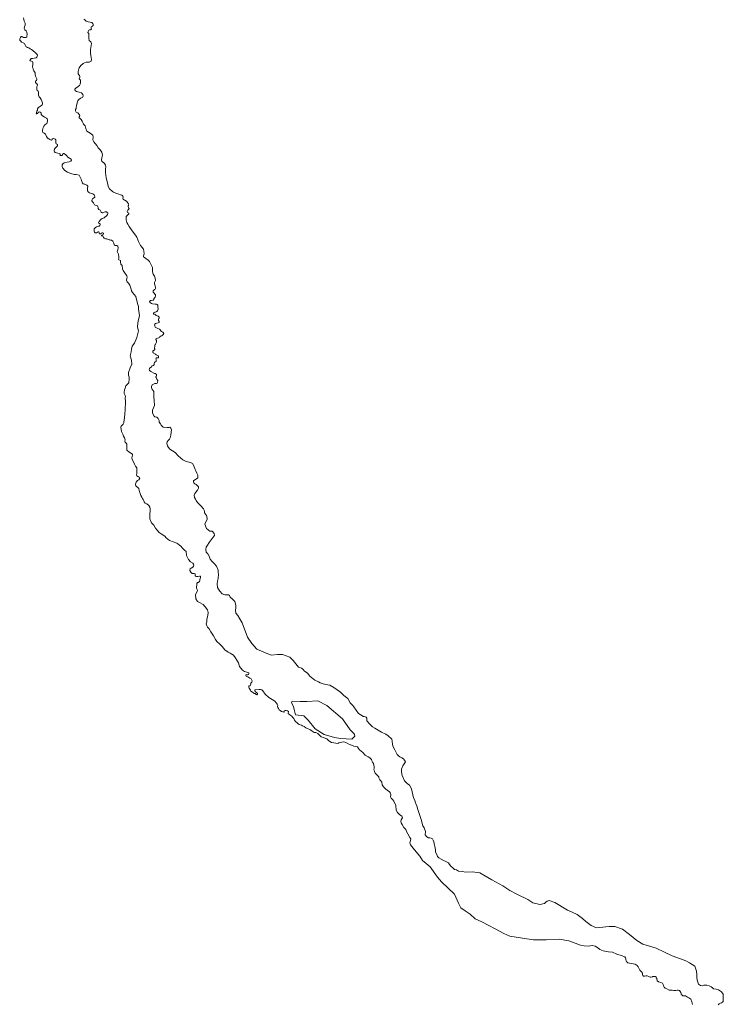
# Model space of a CAD drawing. Header units: metres. Extents: x 222609 to 404409, y 8547781 to 8795234.
# Tile 24 of 39: x 397212 to 397605, y 8588342 to 8588892. Entities that reach past the tile are written whole.
import ezdxf

# ---------------------------------------------------------------- set-up
doc = ezdxf.new("R2010")
doc.units = ezdxf.units.M
doc.layers.add('01. RIO', color=7, linetype='Continuous', lineweight=5, true_color=0x2776bb)

# ---------------------------------------------------------------- blocks, each defined once
blk = doc.blocks.new('REIORORI')
at = {"layer": '01. RIO', "color": 152, "lineweight": 15, "true_color": 0x2776bb, "flags": 128}
for points in [[(397214.01, 8588892.95), (397214.35, 8588891.06), (397214.89, 8588890), (397214.96, 8588888.86), (397214.57, 8588888.05), (397214.43, 8588887.06), (397214.57, 8588886.6), (397214.69, 8588886.32), (397215.5, 8588885.71), (397215.84, 8588884.92), (397216.04, 8588883.75), (397215.92, 8588882.88), (397215.8, 8588882.2), (397215.27, 8588881.95), (397214.73, 8588881.95), (397214.04, 8588882.1), (397213.41, 8588882.44), (397213.03, 8588882.6), (397212.73, 8588882.5), (397212.35, 8588882.03), (397211.85, 8588881.29), (397211.85, 8588880.55), (397212.48, 8588879.99), (397212.8, 8588879.43), (397213.86, 8588879.07), (397214.57, 8588878.75), (397214.78, 8588878.22), (397214.96, 8588877.8), (397215.28, 8588877.01), (397215.59, 8588876.71), (397216.25, 8588876.51), (397217.04, 8588876.24), (397217.63, 8588875.72), (397218.4, 8588875.33), (397219.15, 8588874.77), (397219.63, 8588874.36), (397220.24, 8588873.76), (397220.92, 8588873.19), (397221.35, 8588872.69), (397221.77, 8588872.08), (397221.71, 8588871.43), (397221.39, 8588870.99), (397221.03, 8588870.63), (397219.91, 8588870.42), (397218.97, 8588870.34), (397218.52, 8588870.23), (397218.19, 8588870.18), (397218.04, 8588870.13), (397217.95, 8588870.01), (397217.86, 8588869.76), (397217.5, 8588869.18), (397217.64, 8588868.98), (397218.54, 8588868.83), (397218.97, 8588868.58), (397219.25, 8588868.14), (397219.27, 8588867.73), (397219.27, 8588867.22), (397219.18, 8588866.58), (397219.02, 8588865.92), (397219, 8588865.5), (397219.11, 8588865.06), (397219.34, 8588864.6), (397219.45, 8588864.28), (397219.59, 8588863.73), (397219.73, 8588863.34), (397220.47, 8588862.29), (397220.47, 8588861.37), (397220.69, 8588860.45), (397221.15, 8588859.74), (397221.5, 8588858.96), (397221.47, 8588858.4), (397221.22, 8588857.9), (397220.68, 8588857.52), (397220.66, 8588857.14), (397220.82, 8588856.82), (397220.96, 8588856.57), (397221.41, 8588856.15), (397221.83, 8588855.6), (397221.83, 8588855.32), (397221.71, 8588855), (397221.47, 8588854.55), (397221.41, 8588853.99), (397221.35, 8588853.34), (397221.41, 8588852.77), (397221.59, 8588852.49), (397222.11, 8588852.11), (397222.38, 8588851.52), (397222.42, 8588851.06), (397222.3, 8588849.88), (397222.46, 8588849.24), (397222.66, 8588848.89), (397223.33, 8588848.23), (397223.79, 8588847.44), (397224.18, 8588846.43), (397224.52, 8588845.5), (397224.52, 8588844.75), (397224.38, 8588844.45), (397223.53, 8588843.65), (397222.87, 8588843.28), (397222.49, 8588843.07), (397222.15, 8588842.71), (397221.88, 8588842.12), (397221.83, 8588841.68), (397221.72, 8588841.38), (397221.42, 8588840.87), (397221.36, 8588840.62), (397221.31, 8588840.31), (397221.28, 8588840.04), (397221.17, 8588839.78), (397221.14, 8588839.55), (397221.21, 8588839.43), (397221.37, 8588839.36), (397221.73, 8588839.51), (397221.96, 8588839.78), (397222.18, 8588840.05), (397222.42, 8588840.34), (397222.7, 8588840.48), (397223.27, 8588840.26), (397223.83, 8588839.93), (397223.87, 8588839.7), (397223.83, 8588839.4), (397223.8, 8588839.15), (397223.79, 8588838.91), (397224.38, 8588838.35), (397225.65, 8588837.57), (397226.92, 8588837), (397227.24, 8588836.49), (397227.39, 8588835.99), (397227.39, 8588835.2), (397226.94, 8588833.93), (397226.54, 8588833.6), (397225.93, 8588833.22), (397225.26, 8588832.43), (397224.9, 8588831.77), (397224.74, 8588830.9), (397224.57, 8588830.31), (397224.53, 8588829.62), (397224.72, 8588828.94), (397225.44, 8588828.49), (397226.23, 8588828.03), (397226.5, 8588827.56), (397226.9, 8588826.65), (397227.43, 8588825.77), (397227.57, 8588825.69), (397227.77, 8588825.56), (397228.22, 8588825.36), (397228.7, 8588825.07), (397229.02, 8588824.87), (397229.35, 8588824.69), (397229.67, 8588824.62), (397229.94, 8588824.84), (397230.07, 8588825.36), (397230.67, 8588825.54), (397231.23, 8588825.4), (397231.75, 8588825.22), (397232.04, 8588824.76), (397232.02, 8588823.73), (397232.02, 8588823.12), (397232.31, 8588822.65), (397232.89, 8588822.23), (397232.96, 8588821.85), (397232.94, 8588821.56), (397232.03, 8588820.61), (397231.33, 8588819.78), (397231.21, 8588818.96), (397231.14, 8588818.43), (397231.32, 8588818.11), (397231.77, 8588817.73), (397232.4, 8588817.53), (397233.14, 8588817.44), (397233.92, 8588817.26), (397234.4, 8588817.02), (397234.42, 8588816.71), (397234.37, 8588816.49), (397234.42, 8588816.32), (397234.66, 8588816.15), (397235.11, 8588816.02), (397235.41, 8588816.07), (397235.61, 8588816.3), (397235.93, 8588816.81), (397236.23, 8588817.19), (397236.6, 8588817.24), (397237.47, 8588816.7), (397238.13, 8588815.84), (397238.83, 8588815.1), (397239.77, 8588814.67), (397240.56, 8588814.08), (397240.75, 8588813.53), (397240.48, 8588812.98), (397239.5, 8588812.59), (397238.44, 8588812.28), (397236.64, 8588811.97), (397235.89, 8588811.46), (397235.66, 8588810.79), (397235.5, 8588810.01), (397235.89, 8588808.91), (397237.07, 8588807.74), (397238.48, 8588806.72), (397239.81, 8588806.13), (397241.07, 8588805.82), (397242.56, 8588805.47), (397243.34, 8588805.39), (397245.02, 8588805.11), (397245.73, 8588803.94), (397246.24, 8588802.8), (397246.32, 8588802.06), (397246.75, 8588801.08), (397246.91, 8588800.57), (397247.37, 8588800.33), (397247.88, 8588800.07), (397248.24, 8588800.02), (397248.7, 8588799.9), (397249.46, 8588799.47), (397249.9, 8588799.01), (397249.93, 8588798.47), (397249.84, 8588798.04), (397249.75, 8588797.57), (397249.73, 8588796.99), (397249.75, 8588796.32), (397250.31, 8588795.52), (397250.83, 8588795.22), (397251.45, 8588795.11), (397252.04, 8588794.93), (397252.66, 8588794.73), (397253.27, 8588794.33), (397253.42, 8588794.11), (397253.62, 8588793.55), (397253.76, 8588793.17), (397253.76, 8588792.76), (397253.18, 8588792.22), (397252.6, 8588791.77), (397252.33, 8588791.44), (397252.21, 8588791.13), (397252.19, 8588790.81), (397252.53, 8588790.25), (397253.04, 8588789.67), (397253.27, 8588789.31), (397253.4, 8588788.91), (397253.69, 8588788.58), (397254.1, 8588788.37), (397254.83, 8588788.2), (397255.37, 8588787.93), (397255.57, 8588787.32), (397255.66, 8588786.94), (397255.71, 8588786.52), (397256, 8588785.96), (397256.4, 8588785.71), (397256.74, 8588785.47), (397257.05, 8588785.13), (397257.21, 8588784.86), (397257.37, 8588784.49), (397257.57, 8588784.29), (397257.86, 8588784.07), (397258.26, 8588784.05), (397258.62, 8588784.16), (397259.14, 8588784.47), (397259.68, 8588784.63), (397260.28, 8588784.58), (397260.79, 8588784.31), (397261.04, 8588784.05), (397261.09, 8588783.55), (397260.95, 8588783.04), (397260.62, 8588782.57), (397259.09, 8588781.2), (397257.95, 8588780.89), (397257.4, 8588780.42), (397256.74, 8588779.99), (397256.46, 8588779.36), (397256.4, 8588779.17), (397256.17, 8588779.05), (397256, 8588778.93), (397255.91, 8588778.67), (397255.95, 8588778.4), (397256.53, 8588778.06), (397256.84, 8588777.92), (397256.87, 8588777.67), (397256.81, 8588777.34), (397256.61, 8588776.91), (397256.26, 8588776.64), (397255.86, 8588776.5), (397254.81, 8588776.16), (397254.27, 8588775.87), (397253.76, 8588775.38), (397253.56, 8588775.07), (397253.45, 8588774.26), (397253.53, 8588773.57), (397253.67, 8588773.25), (397253.71, 8588773.14), (397254.07, 8588772.81), (397254.7, 8588772.85), (397255.42, 8588773.25), (397255.71, 8588773.43), (397256.02, 8588773.43), (397256.22, 8588773.12), (397256.24, 8588772.7), (397256.38, 8588772.36), (397256.96, 8588772.29), (397257.5, 8588772.58), (397257.97, 8588772.85), (397258.33, 8588772.92), (397258.66, 8588772.63), (397258.68, 8588772.23), (397258.51, 8588771.98), (397258.12, 8588771.78), (397257.64, 8588771.58), (397257.57, 8588771.46), (397257.52, 8588771.37), (397257.65, 8588771.21), (397257.94, 8588771.26), (397258.39, 8588771.17), (397258.59, 8588770.88), (397258.68, 8588770.24), (397258.84, 8588770.01), (397259.15, 8588769.83), (397259.47, 8588769.68), (397259.85, 8588769.56), (397260.62, 8588769.48), (397260.91, 8588769.35), (397261.49, 8588769.12), (397261.83, 8588768.92), (397262.23, 8588768.86), (397262.75, 8588768.83), (397263.22, 8588768.7), (397263.91, 8588768.21), (397264.46, 8588767.05), (397264.66, 8588766.22), (397265.12, 8588765.85), (397266.06, 8588765.85), (397266.61, 8588765.38), (397266.81, 8588764.52), (397266.74, 8588763.35), (397266.33, 8588762.46), (397267.01, 8588760.95), (397267.35, 8588759.51), (397267.18, 8588758.55), (397267.07, 8588758.22), (397267.18, 8588757.75), (397267.79, 8588757.59), (397268.21, 8588757.37), (397268.24, 8588756.94), (397268.21, 8588756.61), (397268.44, 8588755.38), (397269.06, 8588754.63), (397269.27, 8588752.71), (397269.75, 8588751.75), (397270.5, 8588750.65), (397271.73, 8588748.9), (397271.85, 8588748), (397271.81, 8588747.38), (397271.62, 8588746.4), (397271.97, 8588745.5), (397272.63, 8588744.76), (397273.46, 8588743.58), (397274.09, 8588741.41), (397274.37, 8588740.38), (397274.85, 8588739.42), (397275.88, 8588738.46), (397276.7, 8588737.3), (397276.91, 8588736.27), (397277.8, 8588732.84), (397278.28, 8588731.61), (397278.28, 8588730.31), (397278.88, 8588726.39), (397278.28, 8588724.35), (397277.8, 8588722.55), (397277.68, 8588720.15), (397278.28, 8588718.12), (397277.32, 8588714.28), (397276, 8588711.28), (397274.72, 8588709.45), (397274.36, 8588707.9), (397274.12, 8588706.34), (397273.52, 8588704.06), (397274.36, 8588701.66), (397274.48, 8588699.38), (397273.64, 8588697.46), (397272.65, 8588694.78), (397272.57, 8588694.15), (397272.57, 8588693.29), (397273.03, 8588692.16), (397273.1, 8588691.2), (397272.82, 8588689), (397271.86, 8588688.05), (397271.2, 8588687.43), (397270.78, 8588686.06), (397270.51, 8588685.1), (397270.17, 8588683.66), (397270.17, 8588683.02), (397270.48, 8588682.63), (397270.87, 8588681.97), (397270.91, 8588681.38), (397270.79, 8588680.56), (397271.03, 8588678.67), (397270.96, 8588677.3), (397270.82, 8588675.04), (397270.82, 8588674.08), (397270.53, 8588671.6), (397270.41, 8588669.93), (397270.17, 8588668.13), (397270.05, 8588667.26), (397270.05, 8588666.61), (397269.72, 8588665.85), (397269.09, 8588665.29), (397268.6, 8588664.84), (397268.33, 8588664.24), (397268.78, 8588661.78), (397269.48, 8588660.37), (397269.83, 8588659.27), (397270.38, 8588658.33), (397270.77, 8588657.24), (397270.7, 8588656.49), (397270.77, 8588655.87), (397271.32, 8588655.36), (397271.64, 8588654.73), (397271.74, 8588652.66), (397271.66, 8588652.08), (397271.82, 8588651.37), (397272.17, 8588650.98), (397272.72, 8588650.63), (397274.01, 8588649.69), (397274.88, 8588649.1), (397274.95, 8588648.55), (397274.76, 8588647.93), (397274.52, 8588647.14), (397274.76, 8588646.12), (397275.52, 8588644.85), (397275.93, 8588643.62), (397276.55, 8588642.39), (397277.24, 8588641.5), (397277.3, 8588640.54), (397277.24, 8588638.55), (397277.17, 8588637.45), (397277.36, 8588637.15), (397277.95, 8588636.73), (397278.4, 8588636.48), (397278.7, 8588636.13), (397278.97, 8588635.61), (397278.84, 8588635.32), (397278.42, 8588634.87), (397277.78, 8588634.4), (397276.96, 8588633.58), (397276.71, 8588632.96), (397276.66, 8588632.57), (397276.66, 8588631.9), (397276.81, 8588631.5), (397277.28, 8588630.93), (397277.63, 8588630.71), (397278.1, 8588630.41), (397278.45, 8588629.99), (397278.67, 8588628.9), (397279.15, 8588627.16), (397279.58, 8588626.08), (397280.1, 8588625.21), (397280.54, 8588624.43), (397280.93, 8588623.83), (397281.27, 8588623.13), (397281.4, 8588622.57), (397281.92, 8588621.79), (397282.84, 8588621.36), (397283.96, 8588620.45), (397284.61, 8588619.54), (397284.78, 8588618.59), (397284.78, 8588617.63), (397284.65, 8588615.71), (397284.65, 8588614.64), (397284.58, 8588612.98), (397285.49, 8588610.85), (397286.78, 8588609.56), (397287.84, 8588607.74), (397288.67, 8588606.68), (397289.81, 8588605.47), (397290.95, 8588604.71), (397292.93, 8588603.42), (397293.76, 8588602.43), (397295.58, 8588600.84), (397299.75, 8588599.42), (397300.28, 8588598.98), (397301.14, 8588598.38), (397301.88, 8588597.73), (397302.83, 8588596.73), (397304.01, 8588595.56), (397304.87, 8588594.78), (397305.12, 8588592.52), (397305.65, 8588591.45), (397306.11, 8588590.39), (397307.25, 8588589.03), (397308.59, 8588588.17), (397308.98, 8588587.67), (397309.16, 8588587.1), (397309.01, 8588586.66), (397308.59, 8588586.11), (397307.62, 8588585.44), (397307.03, 8588585), (397306.93, 8588584.4), (397306.9, 8588584.11), (397307.5, 8588583.31), (397307.84, 8588582.82), (397308.19, 8588582.55), (397309.03, 8588582.55), (397309.45, 8588582.55), (397309.85, 8588582.36), (397309.9, 8588581.98), (397309.92, 8588581.49), (397309.95, 8588581.19), (397310.17, 8588580.97), (397310.74, 8588580.87), (397311.38, 8588580.87), (397312.28, 8588580.99), (397312.65, 8588581.04), (397312.94, 8588580.82), (397312.85, 8588580.18), (397312.52, 8588579.14), (397312.6, 8588578.49), (397312.39, 8588577.97), (397311.65, 8588577.53), (397311.13, 8588577.36), (397310.87, 8588576.8), (397310.91, 8588575.97), (397310.74, 8588575.11), (397310.74, 8588574.37), (397311.09, 8588573.46), (397311.13, 8588572.72), (397310.15, 8588570.67), (397310.38, 8588568.25), (397311.29, 8588566.81), (397312.28, 8588566.28), (397314.48, 8588565.14), (397315.46, 8588563.85), (397316.76, 8588562.1), (397317.13, 8588560.74), (397316.91, 8588559.07), (397316.45, 8588556.95), (397316.45, 8588555.51), (397316.07, 8588554.29), (397316.38, 8588553.23), (397316.83, 8588552.4), (397317.82, 8588551.49), (397318.58, 8588549.97), (397320.1, 8588547.62), (397321.23, 8588545.57), (397322.07, 8588544.43), (397323.66, 8588543.07), (397324.95, 8588541.63), (397326.47, 8588539.88), (397328.29, 8588538.59), (397329.51, 8588537.99), (397331.33, 8588536.85), (397332.24, 8588535.48), (397334.06, 8588532.6), (397334.74, 8588530.55), (397336.41, 8588528.43), (397337.4, 8588527.75), (397338.77, 8588527.29), (397339.91, 8588526.99), (397339.98, 8588526.81), (397339.93, 8588526.56), (397339.7, 8588526.1), (397339.31, 8588525.91), (397338.68, 8588525.87), (397338.45, 8588525.87), (397338.24, 8588525.74), (397338.19, 8588525.49), (397338.34, 8588525.16), (397338.84, 8588524.86), (397339.29, 8588524.66), (397339.9, 8588524.38), (397340.39, 8588524.08), (397341.14, 8588523.55), (397341.44, 8588523.17), (397341.85, 8588522.51), (397341.65, 8588521.77), (397341.26, 8588521.47), (397340.99, 8588521.19), (397340.93, 8588520.84), (397341.02, 8588520.32), (397340.91, 8588519.93), (397340.52, 8588519.69), (397340.23, 8588519.72), (397339.98, 8588519.68), (397339.84, 8588519.5), (397340, 8588519.03), (397340.15, 8588518.46), (397340.47, 8588517.87), (397340.83, 8588517.32), (397341.11, 8588516.74), (397341.92, 8588516.13), (397342.43, 8588515.72), (397342.97, 8588515.47), (397343.46, 8588515.33), (397343.96, 8588514.95), (397344.37, 8588514.75), (397344.59, 8588514.83), (397344.73, 8588514.98), (397344.82, 8588515.28), (397344.71, 8588515.52), (397344.45, 8588515.77), (397343.4, 8588516.54), (397343.19, 8588517.04), (397343.29, 8588517.3), (397343.48, 8588517.46), (397345.67, 8588517.6), (397346.41, 8588517.62), (397347.21, 8588517.4), (397347.82, 8588516.82), (397349.12, 8588515.04), (397351.13, 8588513.22), (397352.09, 8588512.6), (397353.01, 8588512.12), (397354.45, 8588511.11), (397355.39, 8588509.97), (397355.78, 8588509.42), (397356.05, 8588508.71), (397356.02, 8588508.13), (397356.13, 8588507.58), (397356.49, 8588507.04), (397356.87, 8588506.38), (397357.51, 8588505.83), (397358.22, 8588505.45), (397358.85, 8588505.23), (397359.18, 8588505.09), (397359.38, 8588505.07), (397359.57, 8588505.14), (397359.57, 8588505.32), (397359.61, 8588505.56), (397359.74, 8588505.78), (397360.15, 8588505.94), (397360.76, 8588505.97), (397361.47, 8588505.79), (397362.01, 8588505.42), (397362.05, 8588505.03), (397361.97, 8588504.59), (397361.97, 8588504.2), (397362.78, 8588503.48), (397363.89, 8588502.81), (397364.22, 8588502.28), (397365.09, 8588501.51), (397365.47, 8588500.6), (397366.05, 8588499.74), (397366.86, 8588498.97), (397367.39, 8588498.54), (397368.11, 8588498.06), (397369.26, 8588497.77), (397369.98, 8588497.34), (397370.8, 8588496.96), (397371.76, 8588496.29), (397372.43, 8588495.85), (397373.06, 8588495.66), (397373.92, 8588495.28), (397374.55, 8588494.89), (397375.22, 8588494.46), (397376.47, 8588493.6), (397377.43, 8588493.6), (397378.53, 8588493.07), (397379.25, 8588492.4), (397379.59, 8588491.87), (397380.31, 8588491.2), (397381.56, 8588490.77), (397382.9, 8588490.29), (397383.48, 8588490), (397384.53, 8588489.04), (397386.17, 8588488.13), (397387.32, 8588487.89), (397389.66, 8588487.54), (397390.24, 8588487.83), (397391.1, 8588488.12), (397392.54, 8588488.45), (397393.55, 8588488.31), (397394.8, 8588487.69), (397396.09, 8588487.01), (397397.34, 8588486.49), (397398.64, 8588486.01), (397399.65, 8588485.86), (397400.56, 8588485.53), (397401.23, 8588484.71), (397401.81, 8588483.85), (397403.68, 8588482.36), (397404.98, 8588481.02), (397406.51, 8588480.01), (397407.57, 8588479.43), (397408.39, 8588478.52), (397408.72, 8588477.71), (397409.11, 8588476.99), (397409.54, 8588476.22), (397409.92, 8588474.4), (397409.87, 8588473.61), (397409.79, 8588473.01), (397409.96, 8588472.5), (397410.21, 8588471.78), (397410.53, 8588470.84), (397412.48, 8588468.91), (397412.48, 8588468.29), (397413.1, 8588467.18), (397413.63, 8588466.7), (397414.16, 8588465.79), (397414.4, 8588464.35), (397415.17, 8588463.35), (397415.74, 8588462.72), (397416.56, 8588462.05), (397417.14, 8588461.38), (397418.43, 8588460.47), (397419.01, 8588459.7), (397419.2, 8588458.93), (397419.1, 8588457.59), (397419.39, 8588456.87), (397420.4, 8588455.91), (397420.88, 8588455.24), (397422.06, 8588452.91), (397422.31, 8588450.31), (397423.07, 8588448.88), (397424.07, 8588447.79), (397425.42, 8588446.95), (397425.75, 8588445.86), (397425.11, 8588444.75), (397424.91, 8588443.94), (397425.01, 8588443.17), (397425.63, 8588442.12), (397426.55, 8588440.58), (397427.56, 8588439.33), (397427.94, 8588438.33), (397428.8, 8588437.03), (397429.91, 8588434.87), (397430.39, 8588434.25), (397430.34, 8588433.29), (397430, 8588432.71), (397429.86, 8588431.9), (397430.24, 8588430.84), (397431.82, 8588429.01), (397433.45, 8588426.99), (397435.51, 8588424.45), (397437, 8588422.1), (397439.07, 8588420.42), (397441.28, 8588418.59), (397445.43, 8588412.82), (397447.49, 8588410.18), (397454.84, 8588403.31), (397457.05, 8588398.31), (397458.37, 8588395.67), (397460.73, 8588394.05), (397463.67, 8588392.14), (397466.46, 8588389.5), (397470.14, 8588387.73), (397473.96, 8588385.68), (397477.54, 8588383.89), (397482.46, 8588381.29), (397485.81, 8588379.74), (397492.76, 8588378.71), (397498.93, 8588377.69), (397506.14, 8588377.69), (397513.35, 8588378.2), (397518.75, 8588377.17), (397522.35, 8588375.89), (397525.25, 8588374.71), (397527.26, 8588374.37), (397529.45, 8588374.29), (397531.72, 8588374.63), (397533.4, 8588374.21), (397534.99, 8588373.2), (397536, 8588372.28), (397537.94, 8588371.52), (397540.88, 8588371.02), (397543.15, 8588370.85), (397545.5, 8588369.76), (397548.02, 8588369.09), (397550.04, 8588368.33), (397550.46, 8588367.79), (397550.54, 8588367.33), (397550.57, 8588366.86), (397550.76, 8588366.07), (397550.95, 8588365.54), (397551.39, 8588365.19), (397551.77, 8588365), (397553.5, 8588364.45), (397555.9, 8588364.08), (397556.97, 8588363.42), (397557.5, 8588362.65), (397557.91, 8588361.97), (397558.46, 8588360.76), (397559.42, 8588359.91), (397559.86, 8588359.14), (397559.86, 8588358.18), (397560.08, 8588357.83), (397560.51, 8588357.47), (397561.06, 8588357.39), (397561.78, 8588357.58), (397562.54, 8588357.55), (397563.37, 8588357.19), (397564.19, 8588356.92), (397564.6, 8588356.89), (397565.45, 8588357.14), (397565.75, 8588357.25), (397567.24, 8588357.28), (397567.51, 8588357.03), (397567.62, 8588356.48), (397567.9, 8588356.13), (397568.19, 8588354.81), (397568.77, 8588354.33), (397570.11, 8588353.9), (397571.12, 8588353.47), (397571.46, 8588352.89), (397571.6, 8588351.98), (397572.03, 8588351.36), (397572.61, 8588350.83), (397573.52, 8588350.4), (397574.77, 8588349.63), (397576.21, 8588349.63), (397576.55, 8588349.58), (397577.37, 8588349.44), (397577.89, 8588349.44), (397578.49, 8588349.47), (397579.21, 8588349.55), (397579.76, 8588349.72), (397580.61, 8588349.39), (397581.02, 8588348.95), (397581.4, 8588348.37), (397581.43, 8588347.94), (397581.44, 8588347.65), (397581.58, 8588347.22), (397581.86, 8588347), (397582.51, 8588346.55), (397583.12, 8588346.47), (397583.85, 8588346.38), (397585.07, 8588345.71), (397585.88, 8588345.33), (397586.94, 8588344.65), (397587.56, 8588343.02), (397587.8, 8588341.63)], [(397247.75, 8588892.34), (397248.27, 8588891.82), (397249.07, 8588891.09), (397250.08, 8588890.86), (397251.16, 8588890.62), (397252.1, 8588890.31), (397252.81, 8588889.87), (397252.95, 8588889.33), (397252.86, 8588888.81), (397252.58, 8588888.43), (397251.88, 8588887.97), (397251.84, 8588887.28), (397251.92, 8588886.7), (397251.35, 8588886.37), (397250.81, 8588886.37), (397250.4, 8588886.12), (397250.03, 8588885.42), (397249.99, 8588884.89), (397250.58, 8588884.27), (397250.51, 8588882.97), (397250.51, 8588881.53), (397250.73, 8588880.38), (397251.66, 8588879.59), (397251.95, 8588878.65), (397251.5, 8588875.32), (397251.46, 8588873.18), (397251.54, 8588871.9), (397251.79, 8588870.75), (397251.95, 8588869.8), (397251.71, 8588868.73), (397250.68, 8588868.16), (397250.18, 8588868.2), (397248.99, 8588868.16), (397248.08, 8588867.83), (397247.38, 8588867.5), (397246.93, 8588867.13), (397246.19, 8588866.47), (397245.52, 8588865.64), (397245.17, 8588865.1), (397244.83, 8588864.51), (397244.7, 8588863.77), (397244.59, 8588863.02), (397244.48, 8588862.36), (397244.56, 8588861.65), (397244.98, 8588861.22), (397245.3, 8588860.8), (397245.47, 8588860.36), (397245.41, 8588859.81), (397245.21, 8588859.28), (397245.13, 8588858.84), (397245.45, 8588858.46), (397245.78, 8588858.24), (397245.91, 8588857.81), (397245.9, 8588856.82), (397245.68, 8588855.99), (397245.24, 8588855.21), (397244.81, 8588854.78), (397244.31, 8588854.46), (397243.5, 8588853.84), (397243.09, 8588853.6), (397242.76, 8588853.24), (397242.7, 8588853.11), (397242.69, 8588852.96), (397242.71, 8588852.84), (397243.04, 8588852.28), (397243.56, 8588851.85), (397245.13, 8588851.5), (397246.36, 8588851.17), (397247.13, 8588850.11), (397247.3, 8588849.36), (397247.18, 8588848.89), (397246.9, 8588848.54), (397246.31, 8588848.34), (397245.77, 8588848.09), (397244.7, 8588847.11), (397244.33, 8588846.57), (397243.96, 8588845.54), (397243.59, 8588843.86), (397243.42, 8588843.11), (397243.34, 8588842.33), (397243.09, 8588841.72), (397243.05, 8588840.97), (397243.46, 8588840.36), (397244.41, 8588839.91), (397245.36, 8588838.79), (397245.4, 8588838.22), (397245.07, 8588837.64), (397245.16, 8588837.05), (397245.75, 8588836.65), (397246.29, 8588836.28), (397246.76, 8588835.19), (397247.07, 8588834.49), (397247.59, 8588833.62), (397248.06, 8588833.08), (397248.46, 8588832.7), (397248.67, 8588831.95), (397248.84, 8588831.23), (397249.42, 8588829.72), (397251.22, 8588828.64), (397252.66, 8588827.49), (397252.88, 8588826.26), (397252.81, 8588824.82), (397253.24, 8588823.74), (397255.04, 8588821.66), (397255.76, 8588820.43), (397256.77, 8588819.28), (397257.78, 8588817.91), (397258.14, 8588816.18), (397257.75, 8588814.7), (397257.63, 8588813.38), (397257.83, 8588812.89), (397259.23, 8588811.53), (397259.73, 8588810.67), (397260.02, 8588809.93), (397259.8, 8588808.36), (397259.8, 8588806.51), (397260.2, 8588803.5), (397261.02, 8588800.04), (397261.37, 8588798.84), (397262.03, 8588797.36), (397263.63, 8588795.88), (397264.36, 8588795.5), (397265.54, 8588795.01), (397267.21, 8588794.44), (397268.27, 8588794.14), (397269.02, 8588793.88), (397269.45, 8588793.38), (397269.61, 8588792.77), (397269.56, 8588792.16), (397269.66, 8588791.69), (397270.36, 8588791.08), (397270.93, 8588790.87), (397271.71, 8588790.43), (397272.1, 8588789.82), (397272.61, 8588788.97), (397272.77, 8588788.63), (397272.75, 8588788.36), (397272.59, 8588788.13), (397272.5, 8588787.88), (397272.5, 8588787.59), (397272.7, 8588786.85), (397272.94, 8588786.4), (397272.87, 8588786.14), (397272.68, 8588785.96), (397272.34, 8588785.59), (397272.1, 8588785.22), (397271.97, 8588784.8), (397271.98, 8588784.56), (397272.13, 8588784.31), (397272.4, 8588784.04), (397272.76, 8588783.8), (397272.84, 8588783.61), (397272.81, 8588783.49), (397272.44, 8588783.16), (397271.73, 8588782.43), (397271.4, 8588781.91), (397271.28, 8588781.28), (397271.28, 8588780.03), (397271.8, 8588778.64), (397272.36, 8588777.61), (397273.11, 8588776.31), (397274.63, 8588774.01), (397276.65, 8588771.58), (397277.31, 8588770.43), (397278.26, 8588767.96), (397279.33, 8588765.86), (397280.36, 8588764.58), (397281.06, 8588763.76), (397281.18, 8588762.69), (397281.43, 8588761.1), (397280.97, 8588759.98), (397281.08, 8588759.39), (397281.55, 8588759.01), (397282.42, 8588758.5), (397283.65, 8588757.6), (397284.39, 8588756.86), (397284.72, 8588756.16), (397285.34, 8588754.93), (397286, 8588753.57), (397286.08, 8588751.02), (397286.45, 8588749.74), (397287.11, 8588748.67), (397287.61, 8588747.6), (397287.81, 8588746.29), (397287.65, 8588745.79), (397287.28, 8588745.13), (397287.23, 8588744.31), (397287.4, 8588743.74), (397287.53, 8588743.31), (397287.62, 8588742.87), (397287.75, 8588742.49), (397287.8, 8588742.13), (397287.8, 8588741.79), (397287.64, 8588741.39), (397287.23, 8588741.1), (397286.83, 8588740.84), (397286.47, 8588740.46), (397286.4, 8588740.09), (397286.53, 8588739.7), (397286.96, 8588739.23), (397287.41, 8588738.62), (397287.67, 8588738.19), (397287.79, 8588737.61), (397287.57, 8588736.97), (397287.22, 8588736.59), (397286.87, 8588736.03), (397286.73, 8588735.65), (397286.44, 8588735.32), (397285.34, 8588735.07), (397284.91, 8588734.97), (397284.42, 8588734.57), (397284.44, 8588734.41), (397284.66, 8588734.1), (397285.01, 8588733.76), (397285.49, 8588733.43), (397286.09, 8588733.22), (397287.61, 8588733), (397287.96, 8588732.97), (397288.25, 8588732.94), (397288.65, 8588732.79), (397288.96, 8588732.38), (397289.08, 8588731.4), (397289.27, 8588730.73), (397289.3, 8588730.54), (397289.23, 8588730.13), (397288.85, 8588729.35), (397288.52, 8588728.94), (397287.8, 8588728.6), (397287.36, 8588728.51), (397286.85, 8588728.27), (397286.59, 8588727.86), (397286.61, 8588727.53), (397286.85, 8588727.42), (397287.01, 8588727.41), (397287.32, 8588727.41), (397287.68, 8588727.2), (397287.84, 8588726.94), (397288.11, 8588726.68), (397288.74, 8588726.52), (397289.32, 8588726.3), (397289.5, 8588726.17), (397289.71, 8588725.74), (397289.81, 8588725.48), (397289.82, 8588725.23), (397289.67, 8588724.97), (397289.39, 8588724.58), (397289.39, 8588723.95), (397289.81, 8588723.32), (397289.86, 8588722.95), (397289.73, 8588722.72), (397289.16, 8588722.64), (397288.5, 8588722.42), (397288.02, 8588722.26), (397287.67, 8588722.12), (397287.38, 8588721.85), (397287.21, 8588721.44), (397287.37, 8588720.83), (397287.54, 8588720.2), (397287.96, 8588719.94), (397288.64, 8588719.63), (397289.07, 8588719.44), (397289.94, 8588719), (397290.34, 8588718.62), (397290.71, 8588718.13), (397291.09, 8588717.73), (397291.87, 8588717.28), (397292.24, 8588716.95), (397292.36, 8588716.55), (397292.1, 8588715.99), (397291.7, 8588715.7), (397291.23, 8588715.33), (397290.62, 8588715.12), (397290.15, 8588714.76), (397289.96, 8588714.39), (397289.54, 8588714.22), (397288.81, 8588714.06), (397288.15, 8588713.75), (397287.89, 8588713.28), (397288.24, 8588712.72), (397288.37, 8588712.29), (397288.33, 8588711.84), (397288.11, 8588711.35), (397287.88, 8588710.96), (397287.67, 8588710.72), (397287.55, 8588710.4), (397287.42, 8588709.93), (397287.38, 8588709.58), (397287.37, 8588709.15), (397287.17, 8588708.79), (397287.24, 8588708.22), (397287.41, 8588707.99), (397287.41, 8588707.7), (397286.93, 8588707.2), (397286.68, 8588707.04), (397286.27, 8588706.65), (397286.23, 8588706.3), (397286.31, 8588706.03), (397286.62, 8588705.75), (397286.89, 8588705.49), (397287.29, 8588705.29), (397287.69, 8588705.06), (397288.04, 8588704.74), (397288.53, 8588704.51), (397289.04, 8588704.38), (397289.28, 8588704.24), (397289.29, 8588704.23), (397289.37, 8588704.01), (397289.44, 8588703.69), (397289.43, 8588703.14), (397289.25, 8588703.01), (397289.01, 8588702.99), (397288.69, 8588702.99), (397288.27, 8588702.98), (397288.1, 8588702.74), (397288.02, 8588702.4), (397288.06, 8588702), (397288.14, 8588701.64), (397288.16, 8588701.18), (397288.03, 8588700.94), (397287.67, 8588700.83), (397287.64, 8588700.83), (397287.2, 8588700.43), (397287.08, 8588700.06), (397287.01, 8588699.73), (397286.92, 8588699.28), (397286.57, 8588698.81), (397285.96, 8588698.55), (397285.72, 8588698.27), (397285.58, 8588697.96), (397284.75, 8588697.42), (397284.45, 8588697.26), (397284.31, 8588697), (397284.21, 8588696.32), (397284.41, 8588695.98), (397285.07, 8588695.41), (397285.5, 8588695.19), (397286.74, 8588694.52), (397287.14, 8588694.26), (397287.53, 8588694.24), (397288.09, 8588693.91), (397288.25, 8588693.81), (397288.39, 8588693.51), (397288.39, 8588693.22), (397288.33, 8588692.9), (397288.23, 8588692.71), (397288.02, 8588692.52), (397287.93, 8588692.28), (397288.09, 8588691.95), (397288.54, 8588691.11), (397288.99, 8588690.29), (397288.85, 8588689.25), (397288.59, 8588688.78), (397288.35, 8588688.59), (397287.46, 8588688.59), (397286.35, 8588688.19), (397285.9, 8588687.91), (397285.6, 8588687.04), (397285.6, 8588686.5), (397285.76, 8588685.7), (397286.86, 8588684.1), (397286.86, 8588682.66), (397286.79, 8588680.94), (397287.01, 8588679.35), (397287.2, 8588676.45), (397286.07, 8588673.81), (397286.07, 8588672.04), (397287.04, 8588670.42), (397287.41, 8588670.05), (397288.56, 8588669.76), (397289.26, 8588669.06), (397289.76, 8588668.07), (397289.84, 8588667.04), (397290.5, 8588666.1), (397290.91, 8588665.32), (397292.02, 8588664.29), (397294.35, 8588664.08), (397295.11, 8588664.13), (397295.73, 8588664.17), (397296.39, 8588663.72), (397296.68, 8588662.69), (397296.59, 8588661.38), (397296.27, 8588659.85), (397295.98, 8588658.37), (397295.52, 8588657.59), (397294.78, 8588656.85), (397294.21, 8588655.98), (397294.08, 8588655.08), (397294.54, 8588653.84), (397295.07, 8588652.86), (397295.85, 8588651.91), (397298.83, 8588650.07), (397300.34, 8588648.2), (397301.78, 8588647.04), (397303.01, 8588646.04), (397304.81, 8588645.1), (397307.33, 8588644.52), (397308.49, 8588643.88), (397309.14, 8588642.72), (397309.93, 8588640.56), (397310.36, 8588639.84), (397310.87, 8588638.47), (397311.37, 8588637.47), (397311.37, 8588635.95), (397310.61, 8588635.41), (397310.14, 8588634.98), (397309.65, 8588634.75), (397308.99, 8588634.3), (397308.92, 8588633.71), (397309.11, 8588633.15), (397309.67, 8588632.54), (397310.52, 8588632.14), (397311.25, 8588631.53), (397311.69, 8588630.82), (397311.72, 8588630.12), (397311.48, 8588629.34), (397311.22, 8588628.99), (397310.89, 8588628.75), (397310.4, 8588628.21), (397309.76, 8588627.27), (397309.39, 8588626.28), (397309.58, 8588624.97), (397310.05, 8588623.95), (397310.45, 8588623.2), (397311.15, 8588622.24), (397313.15, 8588620.36), (397314.54, 8588618.59), (397314.94, 8588617.8), (397315.08, 8588617.12), (397315.17, 8588616.36), (397316.26, 8588614.92), (397316.5, 8588614.43), (397316.55, 8588612.91), (397315.29, 8588610.11), (397316.18, 8588607.59), (397318.19, 8588606.2), (397319.45, 8588606.2), (397320.61, 8588604.9), (397320.68, 8588603.75), (397319.89, 8588602.74), (397318.81, 8588601.23), (397317.65, 8588599.72), (397316.72, 8588598.28), (397316, 8588597.2), (397315.85, 8588596.12), (397316.14, 8588594.46), (397317, 8588593.38), (397317.65, 8588592.09), (397318.37, 8588590.5), (397319.31, 8588589.35), (397320.54, 8588588.05), (397321.76, 8588586.61), (397322.7, 8588584.29), (397322.78, 8588583.39), (397322.9, 8588581.86), (397322.68, 8588579.77), (397322.46, 8588578.18), (397322.18, 8588576.67), (397322.32, 8588574.58), (397322.9, 8588573.79), (397323.69, 8588572.57), (397324.99, 8588571.13), (397326.55, 8588570.5), (397327.08, 8588570.58), (397328.52, 8588570.63), (397329.18, 8588570.26), (397329.51, 8588569.27), (397330.66, 8588568.28), (397332.01, 8588566.74), (397332.58, 8588564.72), (397332.58, 8588563.35), (397332.51, 8588561.98), (397332.58, 8588560.33), (397333.67, 8588558.96), (397335.11, 8588556.8), (397336.26, 8588554.85), (397339.2, 8588546.92), (397341.63, 8588543.4), (397344.38, 8588540.21), (397348.29, 8588538.45), (397352.45, 8588536.81), (397355.98, 8588537.19), (397358.76, 8588537.19), (397362.79, 8588535.68), (397364.68, 8588533.79), (397366.95, 8588531.14), (397367.69, 8588530.22), (397368.47, 8588529.89), (397369.26, 8588529.6), (397370.04, 8588529.06), (397371.07, 8588527.95), (397371.89, 8588527.34), (397372.76, 8588526.8), (397373.46, 8588525.85), (397373.91, 8588525.11), (397374.9, 8588524.33), (397376.81, 8588522.88), (397378.76, 8588522.01), (397379.84, 8588521.29), (397381.43, 8588520.86), (397382.94, 8588520.5), (397385.25, 8588520), (397387.41, 8588518.7), (397391.16, 8588516.18), (397393.03, 8588514.38), (397395.19, 8588512.65), (397396.56, 8588510.2), (397398, 8588508.76), (397398.51, 8588507.97), (397401.22, 8588504.18), (397402.98, 8588503.04), (397403.87, 8588502.59), (397404.38, 8588502.63), (397404.86, 8588502.47), (397405.55, 8588502.2), (397405.83, 8588501.55), (397405.89, 8588501.02), (397405.79, 8588500.1), (397407.46, 8588498.3), (397408.07, 8588497.64), (397409.06, 8588496.78), (397410.26, 8588495.96), (397414.02, 8588493.88), (397416.55, 8588492.62), (397417.81, 8588491.74), (397419.73, 8588489.92), (397420.1, 8588488.84), (397420.17, 8588486.97), (397420.53, 8588485.67), (397421.54, 8588484.02), (397422.83, 8588481.42), (397423.63, 8588480.56), (397424.35, 8588480.05), (397425.43, 8588479.55), (397426.29, 8588478.97), (397426.94, 8588478.18), (397427.37, 8588477.17), (397425.95, 8588475.05), (397425.3, 8588473.1), (397425.23, 8588471.66), (397425.52, 8588469.65), (397426.89, 8588466.7), (397428.33, 8588465.18), (397429.77, 8588464.25), (397430.78, 8588462.16), (397431.93, 8588457.19), (397432.73, 8588455.82), (397432.87, 8588454.88), (397433.45, 8588453.44), (397434.02, 8588452.08), (397434.17, 8588451.07), (397436.22, 8588444.96), (397437.1, 8588441.56), (397437.86, 8588440.3), (397438.62, 8588438.29), (397438.49, 8588436.52), (397439.34, 8588435.32), (397440.24, 8588434.8), (397441.04, 8588434.8), (397441.77, 8588434.59), (397442.54, 8588434.24), (397443.01, 8588433.37), (397443.32, 8588432.57), (397444.23, 8588428.06), (397444.3, 8588426.69), (397444.88, 8588425.47), (397445.38, 8588424.32), (397446.18, 8588423.67), (397447.33, 8588422.88), (397449.01, 8588421.85), (397449.71, 8588421.65), (397450.74, 8588421.18), (397451.44, 8588420.85), (397452.02, 8588419.94), (397452.76, 8588418.87), (397453.83, 8588417.92), (397454.9, 8588417.06), (397455.93, 8588416.81), (397457.13, 8588416.2), (397459.06, 8588415.99), (397461.12, 8588415.62), (397464.77, 8588415.75), (397469.06, 8588415.24), (397475.74, 8588411.21), (397481.77, 8588407.95), (397485.68, 8588405.3), (397489.97, 8588403.16), (397495.89, 8588400.26), (397498.54, 8588398.37), (397502.45, 8588397.49), (397505.1, 8588397.99), (397505.93, 8588398.86), (397506.72, 8588399.29), (397507.8, 8588399.79), (397510.9, 8588398.57), (397518.06, 8588394.41), (397520.58, 8588393.28), (397523.36, 8588391.89), (397526.39, 8588389.75), (397528.28, 8588387.98), (397531.31, 8588385.71), (397534.21, 8588384.45), (397539.33, 8588385.02), (397541.35, 8588385.27), (397544.38, 8588385.27), (397548.67, 8588383.64), (397552.7, 8588380.74), (397556.74, 8588377.33), (397560.15, 8588375.32), (397561.91, 8588374.81), (397567.46, 8588373.18), (397572.13, 8588370.78), (397576.54, 8588368.76), (397581.21, 8588367.13), (397584.11, 8588365.99), (397586.25, 8588364.98), (397589.16, 8588363.09), (397590.16, 8588360.32), (397590.32, 8588358.23), (397590.24, 8588356.95), (397590.4, 8588355.3), (397591.27, 8588353.04), (397592.3, 8588352.26), (397593.24, 8588351.97), (397594.27, 8588352.42), (397595.18, 8588352.46), (397595.92, 8588352.42), (397597.16, 8588351.97), (397598.31, 8588351.48), (397599.09, 8588350.86), (397599.67, 8588350.45), (397601.15, 8588350.16), (397602.31, 8588349.75), (397604.03, 8588348.72), (397604.98, 8588347.36), (397605.06, 8588346.17), (397605.06, 8588344.56), (397604.9, 8588343.25), (397604.62, 8588342.99), (397604.08, 8588342.57), (397603.46, 8588342.36), (397602.66, 8588341.91), (397602.17, 8588341.4)]]:
    blk.add_lwpolyline(points, dxfattribs=at)
blk.add_lwpolyline([(397398.56, 8588493.07), (397396.5, 8588495.03), (397392.34, 8588501.32), (397383.41, 8588508.63), (397378.43, 8588511.26), (397372.34, 8588510.96), (397368.59, 8588510.86), (397364.12, 8588511.16), (397363.82, 8588510.25), (397364.93, 8588508.22), (397365.24, 8588506.39), (397365.95, 8588503.45), (397370.72, 8588502.94), (397373.15, 8588500.51), (397377.01, 8588495.74), (397382.09, 8588492.49), (397387.77, 8588490.77), (397391.12, 8588490.26), (397394.37, 8588490.16), (397397.41, 8588489.96), (397399.07, 8588491.54), (397399, 8588492.45)], close=True, dxfattribs=at)

msp = doc.modelspace()

# ---------------------------------------------------------------- block references
msp.add_blockref('REIORORI', (0, 0))

doc.saveas('drawing.dxf')
